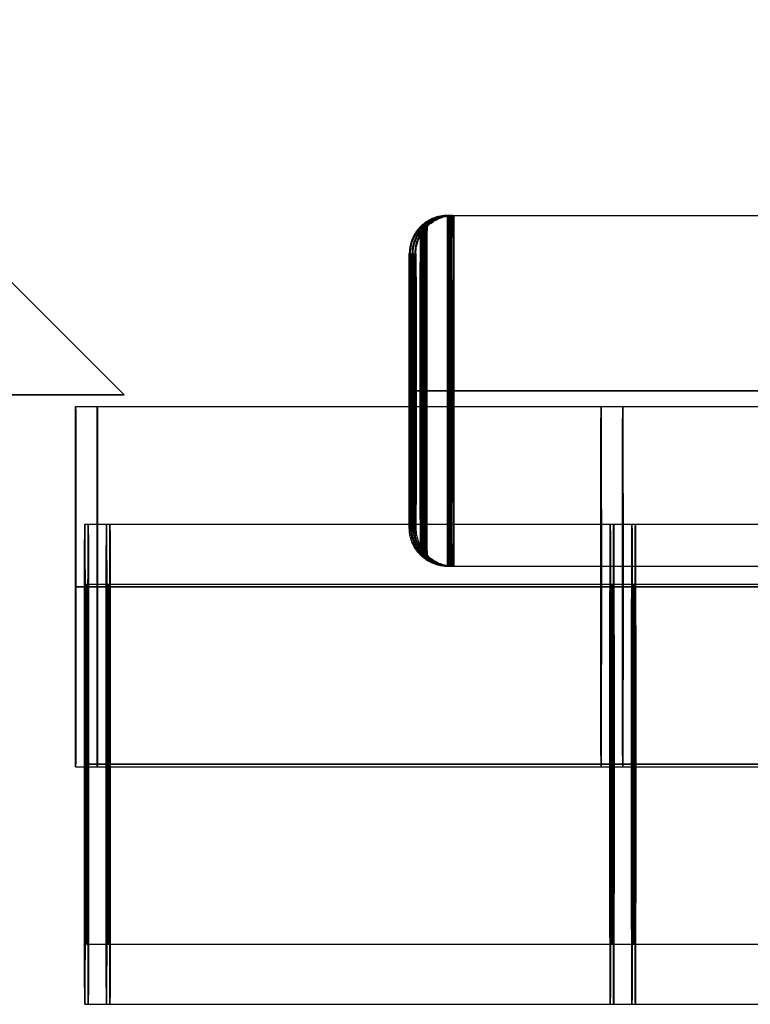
# Model space of a CAD drawing. Header units: millimetres. Extents: x -368 to 368, y -356 to 344.
# Tile 215 of 256: x -266.8 to -264.36, y 255 to 258.28. Entities that reach past the tile are written whole.
import ezdxf

# ---------------------------------------------------------------- set-up
doc = ezdxf.new("R2010")
doc.units = ezdxf.units.MM
doc.layers.add('Livello 01', color=7, linetype='Continuous')

# ---------------------------------------------------------------- blocks, each defined once
blk = doc.blocks.new('BRD242000B')
at = {"layer": 'Livello 01', "color": 254, "true_color": 0xcad1ee}
for p, q in [((57.73958250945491, 18.06608655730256, -3.500006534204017), (57.73958250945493, 18.06608671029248, -6.534203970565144e-06)), ((57.73958250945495, 18.06608655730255, -3.500006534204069), (57.73958264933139, 16.46608655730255, -3.500006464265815)), ((65.35958250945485, 18.06608722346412, -3.500006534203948), (65.35958250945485, 18.06608737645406, -6.534203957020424e-06)), ((65.35958250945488, 18.06608722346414, -3.500006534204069), (65.35958264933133, 16.4660872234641, -3.500006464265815)), ((105.7395748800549, 18.06608655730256, -3.500006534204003), (105.7395748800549, 18.0660867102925, -6.534203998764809e-06)), ((105.7395748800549, 18.06608655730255, -3.500006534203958), (105.7395750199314, 16.46608655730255, -3.500006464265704)), ((113.3595748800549, 18.06608722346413, -3.50000653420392), (113.3595748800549, 18.06608737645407, -6.534203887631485e-06)), ((113.3595748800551, 18.06608722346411, -3.500006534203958), (113.3595750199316, 16.46608722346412, -3.500006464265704)), ((61.54958252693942, 17.86608689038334, -3.500006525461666), (61.54958252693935, 17.86608704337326, -6.525461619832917e-06)), ((61.54958252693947, 17.86608689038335, -3.500006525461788), (61.5495826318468, 16.66608689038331, -3.500006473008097)), ((109.5495748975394, 17.86608689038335, -3.500006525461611), (109.5495748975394, 17.86608704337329, -6.525461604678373e-06)), ((109.5495748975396, 17.86608689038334, -3.500006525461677), (109.5495750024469, 16.66608689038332, -3.500006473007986)), ((37.44993506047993, 17.27487961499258, -3.500006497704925), (37.44993506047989, 17.2748797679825, -6.49770491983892e-06)), ((37.44993506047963, 17.27487961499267, -3.500006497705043), (37.44993516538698, 16.07487961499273, -3.500006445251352)), ((58.53958257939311, 17.26608662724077, -3.500006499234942), (56.93958257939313, 17.26608648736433, -3.500006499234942)), ((62.1495825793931, 17.266086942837, -3.500006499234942), (60.94958257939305, 17.26608683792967, -3.500006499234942)), ((66.15958257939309, 17.26608729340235, -3.500006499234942), (64.55958257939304, 17.26608715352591, -3.500006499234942)), ((85.44993506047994, 17.27487961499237, -3.500006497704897), (85.44993506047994, 17.27487976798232, -6.497704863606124e-06)), ((85.44993506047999, 17.2748796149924, -3.500006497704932), (85.4499351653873, 16.07487961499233, -3.500006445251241)), ((106.5395749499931, 17.26608662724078, -3.500006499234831), (104.9395749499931, 17.26608648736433, -3.500006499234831)), ((110.1495749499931, 17.26608694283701, -3.500006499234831), (108.9495749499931, 17.26608683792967, -3.500006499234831)), ((114.1595749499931, 17.26608729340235, -3.500006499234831), (112.5595749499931, 17.26608715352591, -3.500006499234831)), ((38.04993511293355, 16.67487966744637, -3.500006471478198), (36.84993511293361, 16.67487956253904, -3.500006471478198)), ((61.54958263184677, 16.66608689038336, -3.500006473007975), (61.54958263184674, 16.66608704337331, -6.473007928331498e-06)), ((86.04993511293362, 16.67487966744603, -3.500006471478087), (84.84993511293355, 16.6748795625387, -3.500006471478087)), ((109.5495750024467, 16.66608689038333, -3.500006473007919), (109.5495750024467, 16.66608704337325, -6.473007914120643e-06)), ((1.711285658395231, 16.47969886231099, -2.334926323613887), (1.711285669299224, 15.56529885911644, -2.334926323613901)), ((4.251285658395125, 16.47969889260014, -2.334926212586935), (4.251285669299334, 15.56529888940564, -2.334926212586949)), ((7.711285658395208, 16.47963782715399, -2.334926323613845), (7.711285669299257, 15.56523782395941, -2.3349263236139)), ((10.25128565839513, 16.47963785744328, -2.334926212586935), (10.25128566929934, 15.5652378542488, -2.334926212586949)), ((13.71128565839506, 16.47963782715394, -2.334926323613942), (13.71128566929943, 15.56523782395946, -2.334926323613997)), ((16.25128565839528, 16.47963785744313, -2.334926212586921), (16.25128566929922, 15.56523785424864, -2.334926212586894)), ((57.73958264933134, 16.46608655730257, -3.500006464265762), (57.7395826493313, 16.46608671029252, -6.464265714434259e-06)), ((65.35958264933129, 16.46608722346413, -3.500006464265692), (65.3595826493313, 16.46608737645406, -6.464265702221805e-06)), ((105.7395750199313, 16.46608655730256, -3.500006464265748), (105.7395750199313, 16.46608671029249, -6.464265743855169e-06)), ((113.3595750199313, 16.46608722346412, -3.500006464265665), (113.3595750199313, 16.46608737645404, -6.464265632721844e-06)), ((37.44993516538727, 16.0748796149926, -3.500006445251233), (37.44993516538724, 16.07487976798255, -6.445251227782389e-06)), ((85.44993516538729, 16.07487961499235, -3.500006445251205), (85.44993516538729, 16.07487976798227, -6.445251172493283e-06)), ((2.168485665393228, 16.02249886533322, -2.334926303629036), (1.254085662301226, 16.02249885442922, -2.334926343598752)), ((3.794085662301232, 16.02249888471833, -2.3349262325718), (4.708485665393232, 16.02249889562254, -2.334926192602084)), ((8.168485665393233, 16.02243783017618, -2.334926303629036), (7.254085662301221, 16.02243781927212, -2.33492634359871)), ((9.794085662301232, 16.02243784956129, -2.3349262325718), (10.70848566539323, 16.0224378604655, -2.334926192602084)), ((14.16848566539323, 16.0224378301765, -2.334926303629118), (13.25408566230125, 16.02243781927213, -2.334926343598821)), ((15.79408566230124, 16.02243784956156, -2.334926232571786), (16.70848566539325, 16.0224378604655, -2.334926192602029))]:
    blk.add_line(p, q, dxfattribs=at)
at = {"layer": 'Livello 01', "color": 254, "true_color": 0xcad1ee, "extrusion": (0, 4.371140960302e-08, 0.9999999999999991)}
for centre, radius, start, end in [((57.73958257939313, 17.26608671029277, -1.750005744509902), 0.7999999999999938, 5.008955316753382e-06, 180.0000050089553), ((65.35958257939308, 17.26608737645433, -1.750005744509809), 0.800000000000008, 5.008956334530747e-06, 180.0000050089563), ((105.7395749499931, 17.26608671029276, -1.750005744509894), 0.800000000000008, 5.008956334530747e-06, 180.0000050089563), ((113.3595749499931, 17.26608737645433, -1.750005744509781), 0.800000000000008, 5.008956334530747e-06, 180.0000050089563), ((109.5495749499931, 17.26608704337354, -1.750005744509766), 0.6000000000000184, 5.008956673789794e-06, 180.0000050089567), ((65.35958257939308, 17.26608737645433, -1.750005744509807), 0.800000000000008, 180.0000050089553, 5.008955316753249e-06), ((105.7395749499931, 17.26608671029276, -1.750005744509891), 0.800000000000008, 180.0000050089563, 5.008956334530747e-06), ((113.3595749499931, 17.26608737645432, -1.750005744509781), 0.800000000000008, 180.0000050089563, 5.008956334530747e-06)]:
    blk.add_arc(centre, radius, start, end, dxfattribs=at)
at = {"layer": 'Livello 01', "color": 254, "true_color": 0xcad1ee, "extrusion": (-5.572429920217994e-14, 4.371140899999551e-08, 0.999999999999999)}
blk.add_arc((57.73958257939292, 17.26608671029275, -3.500005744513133), 0.8000000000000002, 5.008960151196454e-06, 180.0000050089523, dxfattribs=at)
at = {"layer": 'Livello 01', "color": 254, "true_color": 0xcad1ee, "extrusion": (-4.098928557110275e-15, 4.371140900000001e-08, 0.999999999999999)}
blk.add_arc((65.35958257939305, 17.26608737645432, -3.500005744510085), 0.8000000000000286, 5.008960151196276e-06, 180.0000050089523, dxfattribs=at)
at = {"layer": 'Livello 01', "color": 254, "true_color": 0xcad1ee, "extrusion": (-3.821372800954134e-15, 4.371140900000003e-08, 0.999999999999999)}
blk.add_arc((105.7395749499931, 17.26608671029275, -3.500005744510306), 0.8000000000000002, 5.008960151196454e-06, 180.0000050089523, dxfattribs=at)
at = {"layer": 'Livello 01', "color": 254, "true_color": 0xcad1ee, "extrusion": (-3.851584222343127e-14, 4.371140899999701e-08, 0.999999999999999)}
blk.add_arc((113.3595749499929, 17.26608737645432, -3.500005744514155), 0.8000000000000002, 5.008975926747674e-06, 180.0000050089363, dxfattribs=at)
at = {"layer": 'Livello 01', "color": 254, "true_color": 0xcad1ee, "extrusion": (-1.4210854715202e-14, 4.371140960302e-08, 0.9999999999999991)}
blk.add_arc((61.54958257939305, 17.26608704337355, -1.75000574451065), 0.59999999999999, 5.008957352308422e-06, 180.0000050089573, dxfattribs=at)
at = {"layer": 'Livello 01', "color": 254, "true_color": 0xcad1ee, "extrusion": (-3.821371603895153e-15, 4.371140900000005e-08, 0.9999999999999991)}
blk.add_arc((61.54958257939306, 17.26608704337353, -3.500005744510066), 0.6000000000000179, 5.008960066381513e-06, 180.0000050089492, dxfattribs=at)
at = {"layer": 'Livello 01', "color": 254, "true_color": 0xcad1ee, "extrusion": (-3.821363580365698e-15, 4.371140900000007e-08, 0.9999999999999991)}
blk.add_arc((109.5495749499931, 17.26608704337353, -3.500005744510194), 0.6000000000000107, 5.008960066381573e-06, 180.0000050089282, dxfattribs=at)
at = {"layer": 'Livello 01', "color": 254, "true_color": 0xcad1ee, "extrusion": (-7.105427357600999e-15, 4.371140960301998e-08, 0.9999999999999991)}
for centre, radius, start, end in [((37.44993511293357, 16.6748797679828, -1.750005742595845), 0.59999999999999, 5.008956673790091e-06, 180.0000050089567), ((57.73958257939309, 17.26608671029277, -1.750005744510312), 0.7999999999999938, 180.0000050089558, 5.008955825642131e-06)]:
    blk.add_arc(centre, radius, start, end, dxfattribs=at)
at = {"layer": 'Livello 01', "color": 254, "true_color": 0xcad1ee, "extrusion": (-3.821371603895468e-15, 4.371140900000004e-08, 0.9999999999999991)}
blk.add_arc((37.44993511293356, 16.6748797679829, -3.500005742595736), 0.5999999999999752, 5.008928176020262e-06, 180.0000050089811, dxfattribs=at)
at = {"layer": 'Livello 01', "color": 254, "true_color": 0xcad1ee, "extrusion": (0, 4.371140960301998e-08, 0.9999999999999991)}
for centre, start, end in [((85.44993511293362, 16.67487976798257, -1.750005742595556), 5.008956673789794e-06, 180.0000050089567), ((109.5495749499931, 17.26608704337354, -1.750005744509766), 180.0000050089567, 5.008956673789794e-06), ((85.44993511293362, 16.67487976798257, -1.750005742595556), 180.0000050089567, 5.008956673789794e-06)]:
    blk.add_arc(centre, 0.6000000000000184, start, end, dxfattribs=at)
at = {"layer": 'Livello 01', "color": 254, "true_color": 0xcad1ee, "extrusion": (-5.516918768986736e-14, 4.371140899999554e-08, 0.999999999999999)}
blk.add_arc((57.73958257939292, 17.26608671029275, -3.500005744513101), 0.8000000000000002, 180.0000050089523, 5.008960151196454e-06, dxfattribs=at)
at = {"layer": 'Livello 01', "color": 254, "true_color": 0xcad1ee, "extrusion": (-7.105427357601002e-15, 4.371140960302e-08, 0.9999999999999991)}
for centre in [(61.54958257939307, 17.26608704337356, -1.750005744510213), (37.44993511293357, 16.67487976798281, -1.750005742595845)]:
    blk.add_arc(centre, 0.5999999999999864, 180.0000050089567, 5.008956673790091e-06, dxfattribs=at)
at = {"layer": 'Livello 01', "color": 254, "true_color": 0xcad1ee, "extrusion": (-3.821371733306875e-15, 4.371140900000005e-08, 0.9999999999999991)}
blk.add_arc((61.54958257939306, 17.26608704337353, -3.500005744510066), 0.6000000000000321, 180.0000050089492, 5.008960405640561e-06, dxfattribs=at)
at = {"layer": 'Livello 01', "color": 254, "true_color": 0xcad1ee, "extrusion": (-3.821372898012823e-15, 4.371140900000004e-08, 0.999999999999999)}
blk.add_arc((65.35958257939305, 17.26608737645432, -3.500005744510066), 0.8000000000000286, 180.0000050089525, 5.008960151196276e-06, dxfattribs=at)
at = {"layer": 'Livello 01', "color": 254, "true_color": 0xcad1ee, "extrusion": (4.206784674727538e-14, 4.371140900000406e-08, 0.9999999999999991)}
blk.add_arc((85.44993511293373, 16.67487976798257, -3.50000574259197), 0.6000000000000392, 5.008959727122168e-06, 180.0000050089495, dxfattribs=at)
at = {"layer": 'Livello 01', "color": 254, "true_color": 0xcad1ee, "extrusion": (-3.821372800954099e-15, 4.371140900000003e-08, 0.999999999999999)}
blk.add_arc((105.7395749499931, 17.26608671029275, -3.500005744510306), 0.8000000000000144, 180.0000050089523, 5.008960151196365e-06, dxfattribs=at)
at = {"layer": 'Livello 01', "color": 254, "true_color": 0xcad1ee, "extrusion": (-3.821363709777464e-15, 4.371140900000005e-08, 0.9999999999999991)}
blk.add_arc((109.5495749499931, 17.26608704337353, -3.500005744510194), 0.6000000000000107, 180.0000050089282, 5.008960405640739e-06, dxfattribs=at)
at = {"layer": 'Livello 01', "color": 254, "true_color": 0xcad1ee, "extrusion": (-3.823828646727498e-14, 4.371140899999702e-08, 0.999999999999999)}
blk.add_arc((113.3595749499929, 17.26608737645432, -3.500005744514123), 0.8000000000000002, 180.0000050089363, 5.008975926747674e-06, dxfattribs=at)
at = {"layer": 'Livello 01', "color": 254, "true_color": 0xcad1ee, "extrusion": (-3.821371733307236e-15, 4.371140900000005e-08, 0.9999999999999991)}
blk.add_arc((37.44993511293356, 16.6748797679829, -3.500005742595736), 0.5999999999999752, 180.0000050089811, 5.008928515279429e-06, dxfattribs=at)
at = {"layer": 'Livello 01', "color": 254, "true_color": 0xcad1ee, "extrusion": (4.280799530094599e-14, 4.371140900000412e-08, 0.9999999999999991)}
blk.add_arc((85.44993511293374, 16.67487976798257, -3.500005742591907), 0.6000000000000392, 180.0000050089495, 5.008960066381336e-06, dxfattribs=at)
at = {"layer": 'Livello 01', "color": 254, "true_color": 0xcad1ee}
for points in [[(56.9395825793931, 17.26608664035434, -6.499234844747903e-06), (56.93958257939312, 17.26608648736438, -3.500006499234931)], [(58.53958257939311, 17.26608662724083, -3.500006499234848), (58.53958257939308, 17.26608678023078, -6.499234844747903e-06)], [(60.94958257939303, 17.2660869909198, -6.499234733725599e-06), (60.94958257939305, 17.26608683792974, -3.50000649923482)], [(62.1495825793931, 17.26608694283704, -3.50000649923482), (62.14958257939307, 17.266087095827, -6.499234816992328e-06)], [(64.55958257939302, 17.26608730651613, -6.499234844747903e-06), (64.55958257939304, 17.26608715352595, -3.50000649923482)], [(66.15958257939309, 17.2660872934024, -3.50000649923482), (66.15958257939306, 17.26608744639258, -6.499234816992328e-06)], [(104.939574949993, 17.26608664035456, -6.499234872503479e-06), (104.9395749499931, 17.26608648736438, -3.500006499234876)], [(106.5395749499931, 17.26608662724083, -3.500006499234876), (106.5395749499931, 17.26608678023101, -6.499234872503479e-06)], [(108.9495749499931, 17.26608699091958, -6.499234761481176e-06), (108.9495749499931, 17.26608683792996, -3.500006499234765)], [(110.1495749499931, 17.26608694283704, -3.500006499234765), (110.1495749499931, 17.26608709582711, -6.499234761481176e-06)], [(112.559574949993, 17.2660873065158, -6.499234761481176e-06), (112.5595749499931, 17.26608715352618, -3.50000649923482)], [(114.1595749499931, 17.26608729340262, -3.500006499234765), (114.1595749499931, 17.26608744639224, -6.499234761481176e-06)], [(36.84993511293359, 16.67487971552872, -6.471478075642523e-06), (36.84993511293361, 16.67487956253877, -3.500006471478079)], [(38.04993511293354, 16.67487966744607, -3.500006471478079), (38.04993511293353, 16.67487982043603, -6.471478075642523e-06)], [(84.84993511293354, 16.67487971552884, -6.471478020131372e-06), (84.84993511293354, 16.67487956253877, -3.500006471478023)], [(86.04993511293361, 16.67487966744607, -3.500006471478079), (86.04993511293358, 16.67487982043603, -6.471478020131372e-06)], [(1.711285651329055, 16.60669885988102, -2.20792632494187), (1.711285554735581, 16.60669885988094, 0.001873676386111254)], [(4.251285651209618, 16.60669889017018, -2.207926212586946), (4.251285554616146, 16.60669889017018, 0.001873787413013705)], [(7.711285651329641, 16.606637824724, -2.207926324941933), (7.71128555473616, 16.60663782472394, 0.001873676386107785)], [(10.25128565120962, 16.60663785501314, -2.207926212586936), (10.25128555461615, 16.60663785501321, 0.00187378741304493)], [(13.71128565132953, 16.60663782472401, -2.207926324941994), (13.71128555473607, 16.60663782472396, 0.001873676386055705)], [(16.25128565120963, 16.60663785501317, -2.207926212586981), (16.25128555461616, 16.6066378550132, 0.001873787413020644)], [(1.127085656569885, 16.02249885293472, -2.207926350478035), (1.127085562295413, 16.02249885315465, 0.001873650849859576)], [(2.29548556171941, 16.02249886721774, 0.001873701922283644), (2.295485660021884, 16.02249886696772, -2.207926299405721)], [(3.667085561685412, 16.02249888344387, 0.001873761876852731), (3.667085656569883, 16.02249888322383, -2.207926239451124)], [(4.835485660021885, 16.02249889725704, -2.207926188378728), (4.835485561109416, 16.02249889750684, 0.001873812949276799)], [(7.127085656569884, 16.02243781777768, -2.207926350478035), (7.127085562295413, 16.02243781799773, 0.001873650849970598)], [(8.295485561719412, 16.0224378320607, 0.001873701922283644), (8.295485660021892, 16.02243783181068, -2.207926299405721)], [(9.667085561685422, 16.02243784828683, 0.001873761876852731), (9.667085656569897, 16.02243784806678, -2.207926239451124)], [(10.83548566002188, 16.02243786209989, -2.207926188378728), (10.83548556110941, 16.02243786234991, 0.001873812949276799)], [(13.1270856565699, 16.02243781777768, -2.207926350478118), (13.12708556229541, 16.02243781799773, 0.001873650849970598)], [(14.29548556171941, 16.0224378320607, 0.001873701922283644), (14.29548566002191, 16.0224378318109, -2.207926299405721)], [(15.66708556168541, 16.02243784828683, 0.001873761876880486), (15.66708565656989, 16.02243784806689, -2.207926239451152)], [(16.83548566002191, 16.02243786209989, -2.207926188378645), (16.83548556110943, 16.02243786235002, 0.001873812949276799)], [(1.7112856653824, 15.43829885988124, -2.207926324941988), (1.711285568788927, 15.43829885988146, 0.001873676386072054)], [(4.251285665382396, 15.43829889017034, -2.207926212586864), (4.251285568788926, 15.43829889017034, 0.001873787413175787)], [(7.711285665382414, 15.4382378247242, -2.207926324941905), (7.711285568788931, 15.4382378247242, 0.001873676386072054)], [(10.2512856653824, 15.43823785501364, -2.207926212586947), (10.25128556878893, 15.43823785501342, 0.001873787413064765)], [(13.71128566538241, 15.43823782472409, -2.207926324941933), (13.71128556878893, 15.4382378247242, 0.00187367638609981)], [(16.2512856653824, 15.43823785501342, -2.207926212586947), (16.25128556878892, 15.4382378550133, 0.001873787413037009)]]:
    blk.add_open_spline(points, degree=1, dxfattribs=at)
for points, weights, knots in [([(1.127085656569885, 16.02249885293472, -2.207926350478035), (1.127085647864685, 16.60669885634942, -2.207926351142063), (1.711285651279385, 16.60669886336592, -2.207926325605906), (2.295485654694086, 16.60669887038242, -2.20792630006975), (2.295485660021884, 16.02249886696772, -2.207926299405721)], [1, 0.7071067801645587, 1, 0.7071067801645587, 1], [0, 0, 0, 1.168400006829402, 1.168400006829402, 2.336800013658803, 2.336800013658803, 2.336800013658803]), ([(3.667085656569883, 16.02249888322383, -2.207926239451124), (3.667085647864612, 16.60669888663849, -2.207926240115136), (4.251285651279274, 16.6066988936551, -2.207926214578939), (4.835485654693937, 16.60669890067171, -2.20792618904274), (4.835485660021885, 16.02249889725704, -2.207926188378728)], [1, 0.7071067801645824, 1, 0.7071067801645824, 1], [0, 0, 0, 1.168400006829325, 1.168400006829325, 2.336800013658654, 2.336800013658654, 2.336800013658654]), ([(7.127085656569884, 16.02243781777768, -2.207926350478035), (7.127085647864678, 16.6066378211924, -2.207926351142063), (7.711285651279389, 16.60663782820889, -2.207926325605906), (8.295485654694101, 16.60663783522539, -2.20792630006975), (8.295485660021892, 16.02243783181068, -2.207926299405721)], [1, 0.7071067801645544, 1, 0.7071067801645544, 1], [0, 0, 0, 1.16840000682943, 1.16840000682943, 2.336800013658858, 2.336800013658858, 2.336800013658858]), ([(9.667085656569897, 16.02243784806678, -2.207926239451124), (9.667085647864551, 16.60663785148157, -2.207926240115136), (10.25128565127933, 16.60663785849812, -2.207926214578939), (10.83548565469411, 16.60663786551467, -2.207926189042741), (10.83548566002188, 16.02243786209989, -2.207926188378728)], [1, 0.7071067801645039, 1, 0.7071067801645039, 1], [0, 0, 0, 1.168400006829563, 1.168400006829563, 2.336800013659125, 2.336800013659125, 2.336800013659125]), ([(13.1270856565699, 16.02243781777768, -2.207926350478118), (13.12708564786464, 16.60663782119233, -2.207926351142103), (13.71128565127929, 16.60663782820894, -2.207926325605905), (14.29548565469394, 16.60663783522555, -2.207926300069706), (14.29548566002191, 16.0224378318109, -2.207926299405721)], [1, 0.7071067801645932, 1, 0.7071067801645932, 1], [0, 0, 0, 1.168400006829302, 1.168400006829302, 2.336800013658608, 2.336800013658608, 2.336800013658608]), ([(15.66708565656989, 16.02243784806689, -2.207926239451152), (15.66708564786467, 16.60663785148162, -2.207926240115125), (16.2512856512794, 16.60663785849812, -2.20792621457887), (16.83548565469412, 16.60663786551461, -2.207926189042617), (16.83548566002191, 16.02243786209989, -2.207926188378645)], [1, 0.7071067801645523, 1, 0.7071067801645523, 1], [0, 0, 0, 1.168400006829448, 1.168400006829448, 2.336800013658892, 2.336800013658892, 2.336800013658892]), ([(2.168485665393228, 16.02249886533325, -2.334926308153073), (2.168485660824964, 16.47969886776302, -2.334926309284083), (1.711285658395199, 16.47969886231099, -2.334926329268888), (1.254085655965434, 16.47969885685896, -2.334926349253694), (1.254085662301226, 16.02249885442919, -2.334926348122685)], [1, 0.7071067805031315, 1, 0.7071067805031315, 1], [0, 0, 0, 0.9144000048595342, 0.9144000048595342, 1.828800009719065, 1.828800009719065, 1.828800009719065]), ([(4.708485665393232, 16.02249889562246, -2.33492619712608), (4.708485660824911, 16.47969889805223, -2.334926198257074), (4.251285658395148, 16.47969889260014, -2.334926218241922), (3.794085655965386, 16.47969888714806, -2.334926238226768), (3.794085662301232, 16.0224988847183, -2.334926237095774)], [1, 0.7071067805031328, 1, 0.7071067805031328, 1], [0, 0, 0, 0.914400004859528, 0.914400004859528, 1.828800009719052, 1.828800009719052, 1.828800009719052]), ([(8.16848566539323, 16.02243783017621, -2.334926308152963), (8.168485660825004, 16.47963783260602, -2.33492630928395), (7.711285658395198, 16.47963782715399, -2.334926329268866), (7.25408565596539, 16.47963782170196, -2.334926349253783), (7.254085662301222, 16.02243781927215, -2.334926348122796)], [1, 0.7071067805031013, 1, 0.7071067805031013, 1], [0, 0, 0, 0.9144000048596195, 0.9144000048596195, 1.828800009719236, 1.828800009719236, 1.828800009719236]), ([(10.70848566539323, 16.02243786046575, -2.33492619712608), (10.70848566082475, 16.47963786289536, -2.334926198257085), (10.25128565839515, 16.47963785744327, -2.334926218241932), (9.794085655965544, 16.47963785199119, -2.334926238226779), (9.794085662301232, 16.02243784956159, -2.334926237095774)], [1, 0.7071067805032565, 1, 0.7071067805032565, 1], [0, 0, 0, 0.9144000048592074, 0.9144000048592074, 1.828800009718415, 1.828800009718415, 1.828800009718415]), ([(14.16848566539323, 16.02243783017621, -2.334926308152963), (14.16848566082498, 16.47963783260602, -2.334926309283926), (13.71128565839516, 16.47963782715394, -2.33492632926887), (13.25408565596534, 16.47963782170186, -2.334926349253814), (13.25408566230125, 16.02243781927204, -2.334926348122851)], [1, 0.7071067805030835, 1, 0.7071067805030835, 1], [0, 0, 0, 0.914400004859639, 0.914400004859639, 1.82880000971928, 1.82880000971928, 1.82880000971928]), ([(16.70848566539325, 16.02243786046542, -2.33492619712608), (16.70848566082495, 16.47963786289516, -2.334926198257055), (16.25128565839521, 16.47963785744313, -2.334926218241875), (15.79408565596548, 16.4796378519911, -2.334926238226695), (15.79408566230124, 16.02243784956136, -2.334926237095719)], [1, 0.707106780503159, 1, 0.707106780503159, 1], [0, 0, 0, 0.9144000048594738, 0.9144000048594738, 1.828800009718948, 1.828800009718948, 1.828800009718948])]:
    blk.add_rational_spline(points, weights, degree=2, knots=knots, dxfattribs=at)
for points, weights in [([(1.711285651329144, 16.60669886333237, -2.207926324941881), (1.711285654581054, 16.60669885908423, -2.28232120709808), (1.711285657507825, 16.55409374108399, -2.334926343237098), (1.711285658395, 16.47969886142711, -2.334926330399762)], [0.4782891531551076, 0.3848973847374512, 0.3848973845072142, 0.4782891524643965]), ([(4.251285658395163, 16.47969889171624, -2.334926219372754), (4.251285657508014, 16.55409377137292, -2.334926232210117), (4.251285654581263, 16.60669888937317, -2.282321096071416), (4.251285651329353, 16.60669889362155, -2.207926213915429)], [0.4782891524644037, 0.3848973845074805, 0.3848973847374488, 0.4782891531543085]), ([(7.711285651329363, 16.60663782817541, -2.207926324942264), (7.711285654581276, 16.60663782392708, -2.28232120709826), (7.71128565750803, 16.55403270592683, -2.334926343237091), (7.711285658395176, 16.47963782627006, -2.334926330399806)], [0.4782891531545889, 0.3848973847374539, 0.3848973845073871, 0.4782891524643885]), ([(10.25128565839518, 16.47963785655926, -2.334926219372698), (10.25128565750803, 16.55403273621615, -2.334926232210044), (10.25128565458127, 16.60663785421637, -2.282321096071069), (10.25128565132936, 16.60663785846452, -2.207926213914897)], [0.4782891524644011, 0.3848973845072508, 0.3848973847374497, 0.4782891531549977]), ([(13.71128565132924, 16.60663782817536, -2.20792632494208), (13.71128565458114, 16.60663782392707, -2.282321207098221), (13.71128565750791, 16.55403270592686, -2.334926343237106), (13.71128565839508, 16.47963782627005, -2.334926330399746)], [0.4782891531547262, 0.3848973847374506, 0.3848973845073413, 0.4782891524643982]), ([(16.25128565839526, 16.47963785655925, -2.334926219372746), (16.25128565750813, 16.55403273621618, -2.33492623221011), (16.25128565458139, 16.60663785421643, -2.282321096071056), (16.25128565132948, 16.60663785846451, -2.207926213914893)], [0.4782891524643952, 0.3848973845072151, 0.3848973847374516, 0.4782891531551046]), ([(2.258288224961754, 16.02249886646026, -2.297728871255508), (2.258288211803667, 17.1165039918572, -2.297728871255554), (1.164283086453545, 17.11650397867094, -2.297728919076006), (1.164283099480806, 16.02249885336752, -2.297728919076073)], [0.8164906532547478, 0.2721635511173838, 0.2721635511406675, 0.8164906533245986]), ([(3.704283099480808, 16.02249888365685, -2.297728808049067), (3.704283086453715, 17.11650400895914, -2.297728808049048), (4.798288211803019, 17.11650402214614, -2.297728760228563), (4.798288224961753, 16.02249889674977, -2.297728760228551)], [0.8164906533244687, 0.2721635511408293, 0.2721635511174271, 0.8164906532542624]), ([(8.258288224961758, 16.02243783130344, -2.297728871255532), (8.258288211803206, 17.11644295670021, -2.297728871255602), (7.164283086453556, 17.11644294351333, -2.297728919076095), (7.164283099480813, 16.02243781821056, -2.297728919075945)], [0.8164906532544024, 0.2721635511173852, 0.2721635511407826, 0.8164906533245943]), ([(9.70428309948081, 16.02243784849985, -2.297728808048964), (9.704283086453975, 17.11644297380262, -2.297728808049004), (10.79828821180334, 17.11644298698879, -2.297728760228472), (10.79828822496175, 16.02243786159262, -2.297728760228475)], [0.8164906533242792, 0.2721635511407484, 0.2721635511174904, 0.8164906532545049]), ([(14.25828822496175, 16.02243783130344, -2.297728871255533), (14.25828821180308, 17.11644295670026, -2.29772887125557), (13.16428308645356, 17.1164429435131, -2.297728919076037), (13.16428309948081, 16.02243781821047, -2.297728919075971)], [0.8164906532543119, 0.2721635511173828, 0.2721635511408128, 0.8164906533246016]), ([(15.70428309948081, 16.02243784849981, -2.29772880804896), (15.70428308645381, 17.11644297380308, -2.297728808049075), (16.79828821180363, 17.11644298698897, -2.297728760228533), (16.79828822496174, 16.02243786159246, -2.297728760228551)], [0.816490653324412, 0.2721635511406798, 0.2721635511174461, 0.8164906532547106]), ([(2.295485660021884, 16.02249886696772, -2.207926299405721), (2.295485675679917, 14.85409888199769, -2.207926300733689), (1.127085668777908, 14.85409886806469, -2.207926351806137), (1.127085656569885, 16.02249885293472, -2.207926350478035)], [0.956578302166, 0.318859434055, 0.318859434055, 0.956578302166]), ([(1.127085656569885, 16.02249885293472, -2.207926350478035), (1.127085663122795, 16.0224988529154, -2.282321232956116), (1.179690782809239, 16.02249885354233, -2.334926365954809), (1.254085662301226, 16.02249885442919, -2.334926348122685)], [0.956578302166, 0.769794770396, 0.769794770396, 0.956578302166]), ([(1.164283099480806, 16.02249885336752, -2.297728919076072), (1.164283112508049, 14.9284937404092, -2.297728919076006), (2.25828823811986, 14.92849375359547, -2.297728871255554), (2.258288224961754, 16.02249886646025, -2.297728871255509)], [0.8164906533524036, 0.2721635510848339, 0.2721635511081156, 0.8164906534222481]), ([(1.254085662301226, 16.02249885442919, -2.334926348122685), (1.254085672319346, 15.10809885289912, -2.334926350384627), (2.168485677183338, 15.10809886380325, -2.334926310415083), (2.168485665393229, 16.02249886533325, -2.334926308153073)], [0.956578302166, 0.318859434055, 0.318859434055, 0.956578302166]), ([(2.168485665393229, 16.02249886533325, -2.334926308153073), (2.242880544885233, 16.02249886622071, -2.334926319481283), (2.295485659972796, 16.02249886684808, -2.282321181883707), (2.295485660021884, 16.02249886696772, -2.207926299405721)], [0.956578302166, 0.769794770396, 0.769794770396, 0.956578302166]), ([(4.835485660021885, 16.02249889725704, -2.207926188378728), (4.835485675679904, 14.85409891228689, -2.207926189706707), (3.667085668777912, 14.85409889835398, -2.20792624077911), (3.667085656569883, 16.02249888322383, -2.207926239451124)], [0.956578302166, 0.318859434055, 0.318859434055, 0.956578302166]), ([(3.794085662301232, 16.0224988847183, -2.334926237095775), (3.719690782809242, 16.02249888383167, -2.334926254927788), (3.667085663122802, 16.0224988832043, -2.282321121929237), (3.667085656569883, 16.02249888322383, -2.207926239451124)], [0.956578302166, 0.769794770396, 0.769794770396, 0.956578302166]), ([(4.798288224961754, 16.02249889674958, -2.297728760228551), (4.798288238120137, 14.92849378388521, -2.29772876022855), (3.704283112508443, 14.92849377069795, -2.297728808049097), (3.704283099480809, 16.02249888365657, -2.297728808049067)], [0.816490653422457, 0.2721635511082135, 0.2721635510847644, 0.8164906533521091]), ([(4.708485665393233, 16.02249889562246, -2.33492619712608), (4.708485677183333, 15.10809889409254, -2.334926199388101), (3.794085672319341, 15.10809888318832, -2.334926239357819), (3.794085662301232, 16.0224988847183, -2.334926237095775)], [0.956578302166, 0.318859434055, 0.318859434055, 0.956578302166]), ([(4.835485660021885, 16.02249889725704, -2.207926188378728), (4.835485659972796, 16.02249889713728, -2.282321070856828), (4.782880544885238, 16.02249889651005, -2.33492620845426), (4.708485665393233, 16.02249889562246, -2.33492619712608)], [0.956578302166, 0.769794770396, 0.769794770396, 0.956578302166]), ([(8.295485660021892, 16.02243783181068, -2.207926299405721), (8.295485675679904, 14.8540378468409, -2.207926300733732), (7.127085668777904, 14.85403783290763, -2.207926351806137), (7.127085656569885, 16.02243781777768, -2.207926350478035)], [0.956578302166, 0.318859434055, 0.318859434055, 0.956578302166]), ([(7.127085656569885, 16.02243781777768, -2.207926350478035), (7.127085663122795, 16.02243781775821, -2.282321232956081), (7.179690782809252, 16.0224378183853, -2.334926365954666), (7.254085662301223, 16.02243781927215, -2.334926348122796)], [0.956578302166, 0.769794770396, 0.769794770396, 0.956578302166]), ([(7.164283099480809, 16.02243781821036, -2.297728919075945), (7.164283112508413, 14.92843270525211, -2.29772891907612), (8.258288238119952, 14.92843271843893, -2.297728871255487), (8.258288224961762, 16.02243783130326, -2.297728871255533)], [0.816490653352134, 0.2721635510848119, 0.2721635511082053, 0.8164906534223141]), ([(7.254085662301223, 16.02243781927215, -2.334926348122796), (7.254085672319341, 15.10803781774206, -2.334926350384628), (8.168485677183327, 15.10803782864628, -2.33492631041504), (8.16848566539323, 16.02243783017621, -2.334926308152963)], [0.956578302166, 0.318859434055, 0.318859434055, 0.956578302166]), ([(8.16848566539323, 16.02243783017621, -2.334926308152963), (8.242880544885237, 16.02243783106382, -2.33492631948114), (8.295485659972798, 16.02243783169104, -2.282321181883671), (8.295485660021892, 16.02243783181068, -2.207926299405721)], [0.956578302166, 0.769794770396, 0.769794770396, 0.956578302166]), ([(10.83548566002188, 16.02243786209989, -2.207926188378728), (10.83548567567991, 14.85403787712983, -2.207926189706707), (9.667085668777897, 14.85403786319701, -2.207926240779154), (9.667085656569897, 16.02243784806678, -2.207926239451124)], [0.956578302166, 0.318859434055, 0.318859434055, 0.956578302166]), ([(9.794085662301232, 16.02243784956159, -2.334926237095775), (9.719690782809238, 16.02243784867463, -2.334926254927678), (9.6670856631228, 16.02243784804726, -2.282321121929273), (9.667085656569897, 16.02243784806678, -2.207926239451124)], [0.956578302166, 0.769794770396, 0.769794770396, 0.956578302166]), ([(10.79828822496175, 16.02243786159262, -2.297728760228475), (10.79828823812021, 14.92843274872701, -2.297728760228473), (9.70428311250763, 14.9284327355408, -2.297728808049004), (9.70428309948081, 16.02243784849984, -2.297728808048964)], [0.8164906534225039, 0.2721635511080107, 0.2721635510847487, 0.8164906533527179]), ([(10.70848566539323, 16.02243786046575, -2.33492619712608), (10.70848567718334, 15.10803785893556, -2.334926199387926), (9.794085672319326, 15.10803784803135, -2.334926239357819), (9.794085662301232, 16.02243784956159, -2.334926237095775)], [0.956578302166, 0.318859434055, 0.318859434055, 0.956578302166]), ([(10.83548566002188, 16.02243786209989, -2.207926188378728), (10.83548565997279, 16.02243786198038, -2.282321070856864), (10.78288054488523, 16.022437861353, -2.334926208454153), (10.70848566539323, 16.02243786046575, -2.33492619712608)], [0.956578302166, 0.769794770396, 0.769794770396, 0.956578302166]), ([(14.29548566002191, 16.0224378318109, -2.207926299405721), (14.2954856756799, 14.85403784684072, -2.207926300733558), (13.12708566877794, 14.85403783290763, -2.207926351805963), (13.1270856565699, 16.02243781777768, -2.207926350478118)], [0.956578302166, 0.318859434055, 0.318859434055, 0.956578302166]), ([(13.1270856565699, 16.02243781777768, -2.207926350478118), (13.12708566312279, 16.02243781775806, -2.282321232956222), (13.17969078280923, 16.02243781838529, -2.334926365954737), (13.25408566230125, 16.02243781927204, -2.334926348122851)], [0.956578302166, 0.7697947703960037, 0.769794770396, 0.9565783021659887]), ([(13.16428309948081, 16.02243781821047, -2.297728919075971), (13.16428311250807, 14.92843270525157, -2.297728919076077), (14.25828823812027, 14.92843271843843, -2.297728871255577), (14.25828822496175, 16.02243783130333, -2.297728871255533)], [0.8164906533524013, 0.2721635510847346, 0.2721635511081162, 0.8164906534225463]), ([(13.25408566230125, 16.02243781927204, -2.334926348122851), (13.25408567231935, 15.10803781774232, -2.334926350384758), (14.16848567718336, 15.10803782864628, -2.33492631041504), (14.16848566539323, 16.02243783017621, -2.334926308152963)], [0.956578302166, 0.318859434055, 0.318859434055, 0.956578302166]), ([(14.16848566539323, 16.02243783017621, -2.334926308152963), (14.24288054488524, 16.02243783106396, -2.334926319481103), (14.29548565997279, 16.02243783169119, -2.282321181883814), (14.29548566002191, 16.0224378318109, -2.207926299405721)], [0.956578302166, 0.769794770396, 0.769794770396, 0.956578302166]), ([(16.83548566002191, 16.02243786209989, -2.207926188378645), (16.83548567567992, 14.85403787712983, -2.207926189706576), (15.66708566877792, 14.85403786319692, -2.20792624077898), (15.66708565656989, 16.02243784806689, -2.207926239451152)], [0.956578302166, 0.318859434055, 0.318859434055, 0.956578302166]), ([(15.79408566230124, 16.02243784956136, -2.334926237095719), (15.71969078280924, 16.02243784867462, -2.334926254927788), (15.6670856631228, 16.0224378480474, -2.282321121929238), (15.66708565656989, 16.02243784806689, -2.207926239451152)], [0.956578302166, 0.769794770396, 0.769794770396, 0.956578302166]), ([(16.79828822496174, 16.02243786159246, -2.297728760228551), (16.79828823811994, 14.92843274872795, -2.297728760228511), (15.7042831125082, 14.92843273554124, -2.297728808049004), (15.7042830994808, 16.02243784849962, -2.29772880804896)], [0.8164906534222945, 0.2721635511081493, 0.2721635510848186, 0.8164906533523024]), ([(15.79408566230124, 16.02243784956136, -2.334926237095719), (15.79408567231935, 15.10803784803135, -2.334926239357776), (16.70848567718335, 15.10803785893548, -2.334926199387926), (16.70848566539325, 16.02243786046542, -2.33492619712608)], [0.956578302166, 0.318859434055, 0.318859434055, 0.956578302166]), ([(16.83548566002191, 16.02243786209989, -2.207926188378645), (16.83548565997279, 16.02243786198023, -2.282321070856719), (16.78288054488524, 16.02243786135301, -2.334926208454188), (16.70848566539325, 16.02243786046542, -2.33492619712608)], [0.956578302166, 0.769794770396, 0.769794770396, 0.956578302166]), ([(1.711285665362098, 15.4382988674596, -2.207926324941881), (1.711285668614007, 15.43829886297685, -2.28232120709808), (1.711285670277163, 15.4909039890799, -2.334926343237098), (1.711285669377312, 15.56529886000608, -2.334926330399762)], [0.4782891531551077, 0.3848973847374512, 0.3848973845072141, 0.4782891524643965]), ([(4.251285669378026, 15.56529889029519, -2.334926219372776), (4.251285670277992, 15.49090401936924, -2.334926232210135), (4.25128566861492, 15.43829889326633, -2.28232109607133), (4.251285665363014, 15.43829889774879, -2.20792621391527)], [0.4782891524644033, 0.3848973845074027, 0.3848973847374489, 0.478289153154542]), ([(7.711285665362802, 15.43823783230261, -2.207926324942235), (7.711285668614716, 15.43823782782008, -2.28232120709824), (7.711285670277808, 15.49084295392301, -2.334926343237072), (7.711285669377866, 15.56523782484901, -2.334926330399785)], [0.4782891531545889, 0.3848973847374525, 0.3848973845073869, 0.4782891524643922]), ([(10.25128566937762, 15.5652378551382, -2.334926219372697), (10.25128567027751, 15.49084298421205, -2.334926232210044), (10.25128566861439, 15.43823785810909, -2.282321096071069), (10.25128566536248, 15.43823786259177, -2.207926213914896)], [0.478289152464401, 0.3848973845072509, 0.3848973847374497, 0.4782891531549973]), ([(13.71128566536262, 15.43823783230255, -2.20792632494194), (13.71128566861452, 15.43823782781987, -2.28232120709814), (13.71128567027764, 15.49084295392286, -2.33492634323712), (13.71128566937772, 15.56523782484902, -2.334926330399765)], [0.4782891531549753, 0.3848973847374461, 0.3848973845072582, 0.4782891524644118]), ([(16.25128566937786, 15.56523785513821, -2.334926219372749), (16.25128567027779, 15.4908429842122, -2.334926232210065), (16.2512856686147, 15.4382378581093, -2.282321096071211), (16.25128566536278, 15.43823786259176, -2.207926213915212)], [0.4782891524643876, 0.3848973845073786, 0.3848973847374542, 0.4782891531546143])]:
    blk.add_rational_spline(points, weights, degree=3, dxfattribs=at)
blk = doc.blocks.new('Bussola Legno M4x10 Svasata')
at = {"layer": 'Livello 01', "color": 253, "true_color": 0x9da4ac}
for p, q in [((-3.00000000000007, 1.250000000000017), (-4.250000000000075, -1.110223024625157e-16)), ((-4.250000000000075, 1.67632942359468e-28), (-2.000000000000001, 7.888609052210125e-29))]:
    blk.add_line(p, q, dxfattribs=at)
at = {"layer": 'Livello 01', "color": 253, "true_color": 0x9da4ac, "extrusion": (0, 1, 0)}
blk.add_arc((0, 0), 4.250000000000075, 270, 90, dxfattribs=at)
blk = doc.blocks.new('MCA144A01_04')
at = {"layer": 'Livello 01', "extrusion": (-2.220446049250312e-16, -1, -1.063174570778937e-16), "rotation": 180}
blk.add_blockref('Bussola Legno M4x10 Svasata', (-270.7000000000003, -552.9999999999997, -120.749999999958), dxfattribs=at)
at = {"layer": 'Livello 01', "extrusion": (2.220446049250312e-16, -1, 1.063174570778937e-16), "rotation": 180}
blk.add_blockref('Bussola Legno M4x10 Svasata', (-270.7000000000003, -552.9999999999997, 120.749999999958), dxfattribs=at)

msp = doc.modelspace()

# ---------------------------------------------------------------- block references
at = {"layer": 'Livello 01', "extrusion": (0, -1, -5.551115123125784e-16)}
msp.add_blockref('MCA144A01_04', (0, -284.0304424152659, 295.9695575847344), dxfattribs=at)
at = {"layer": 'Livello 01', "extrusion": (0.9999988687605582, 4.371140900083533e-08, -0.001504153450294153), "rotation": 89.999994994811}
msp.add_blockref('BRD242000B', (273.0665313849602, -307.4284022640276, -262.7056935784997), dxfattribs=at)

doc.saveas('drawing.dxf')
